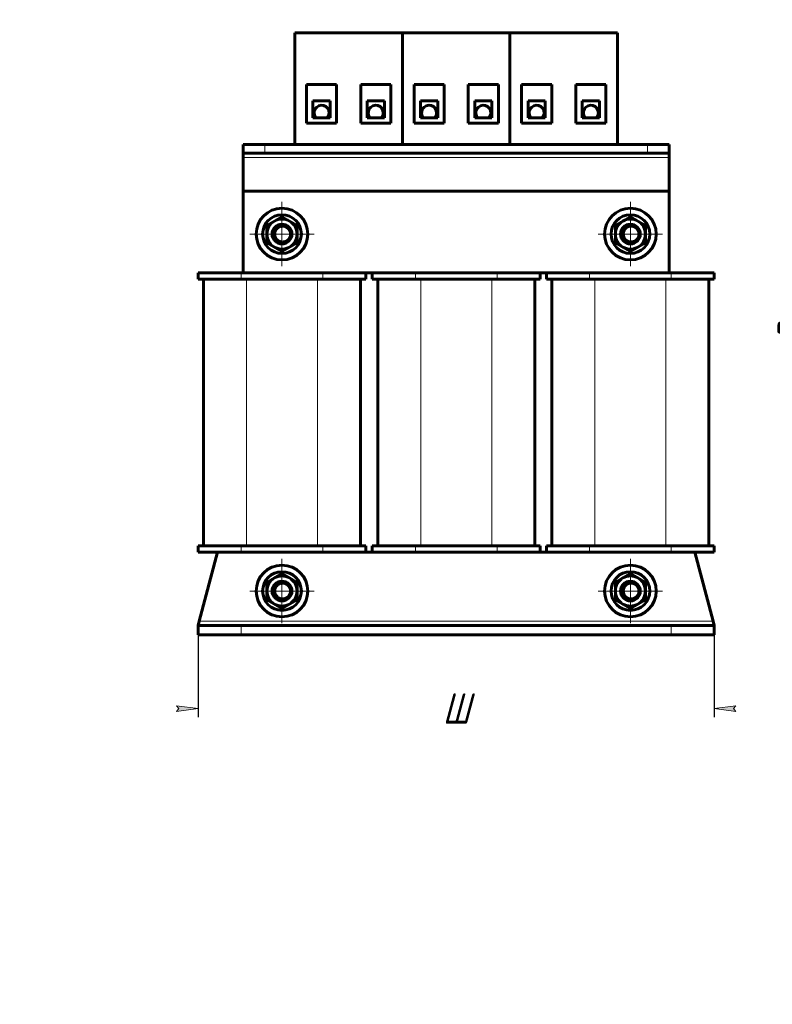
# Model space of a CAD drawing. Header units: millimetres. Extents: x 0 to 297, y 0 to 420.
# Tile 1 of 23: x 0 to 175, y 0 to 229. Entities that reach past the tile are written whole.
import ezdxf

# ---------------------------------------------------------------- set-up
doc = ezdxf.new("R2010")
doc.units = ezdxf.units.MM
for name, pattern in [('K5LT_AXLED', [12, 7.5, -1.5, 1.5, -1.5]), ('K5LT_BASIC', [0]), ('K5LT_THIN', [0])]:
    doc.linetypes.add(name, pattern=pattern)
doc.layers.add('Системный слой', color=7, linetype='Continuous')
doc.styles.add('KDIMTEXTSTYLE', font='GOST_AU.SHX', dxfattribs={"width": 0.96, "oblique": 15, "height": 5})
doc.dimstyles.new('KDIMSTYLE (1.00)', dxfattribs={"dimtxt": 5, "dimasz": 1, "dimexe": 2, "dimexo": 0, "dimgap": 1, "dimtad": 1, "dimtxsty": 'KDIMTEXTSTYLE', "dimsah": 1, "dimcen": 0, "dimdle": 1, "dimadec": 0, "dimazin": 0, "dimtfac": 0.667, "dimtmove": 0, "dimatfit": 3, "dimfxl": 1, "dimtvp": 1, "dimtolj": 1, "dimtzin": 0, "dimarcsym": 0})

# ---------------------------------------------------------------- blocks, each defined once
blk = doc.blocks.new('U0')
at = {"layer": 'Системный слой', "color": 150, "linetype": 'K5LT_BASIC', "lineweight": 60, "true_color": 0x0080ff}
for start, end in [(0, 223.2918075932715), (316.7081924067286, 0)]:
    blk.add_arc((70.18076132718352, 207.2992711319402), 1.75, start, end, dxfattribs=at)
blk = doc.blocks.new('U1')
at = {"layer": 'Системный слой', "color": 150, "linetype": 'K5LT_BASIC', "lineweight": 60, "true_color": 0x0080ff}
for start, end in [(0, 223.2918075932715), (316.7081924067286, 0)]:
    blk.add_arc((82.78076132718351, 207.2992711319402), 1.75, start, end, dxfattribs=at)
blk = doc.blocks.new('U2')
at = {"layer": 'Системный слой', "color": 150, "linetype": 'K5LT_BASIC', "lineweight": 60, "true_color": 0x0080ff}
for start, end in [(0, 223.2918075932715), (316.7081924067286, 0)]:
    blk.add_arc((95.18076132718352, 207.2992711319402), 1.75, start, end, dxfattribs=at)
blk = doc.blocks.new('U3')
at = {"layer": 'Системный слой', "color": 150, "linetype": 'K5LT_BASIC', "lineweight": 60, "true_color": 0x0080ff}
for start, end in [(0, 223.2918075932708), (316.7081924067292, 0)]:
    blk.add_arc((107.7807613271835, 207.2992711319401), 1.75, start, end, dxfattribs=at)
blk = doc.blocks.new('U4')
at = {"layer": 'Системный слой', "color": 150, "linetype": 'K5LT_BASIC', "lineweight": 60, "true_color": 0x0080ff}
for start, end in [(0, 223.2918075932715), (316.7081924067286, 0)]:
    blk.add_arc((120.1807613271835, 207.2992711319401), 1.75, start, end, dxfattribs=at)
blk = doc.blocks.new('U5')
at = {"layer": 'Системный слой', "color": 150, "linetype": 'K5LT_BASIC', "lineweight": 60, "true_color": 0x0080ff}
for start, end in [(0, 223.2918075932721), (316.708192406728, 0)]:
    blk.add_arc((132.7807613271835, 207.2992711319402), 1.75, start, end, dxfattribs=at)
blk = doc.blocks.new('U6')
at = {"layer": 'Системный слой', "color": 150, "linetype": 'K5LT_BASIC', "lineweight": 60, "true_color": 0x0080ff}
for p, q in [((140.2874785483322, 96.09927101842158), (140.342875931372, 96.5409554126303)), ((140.342875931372, 96.5409554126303), (140.5045850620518, 96.95574435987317)), ((140.5045850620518, 96.95574435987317), (140.7579145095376, 97.32211884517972)), ((140.3428769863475, 95.65758714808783), (140.2874785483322, 96.09927101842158)), ((140.5045865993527, 95.24279927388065), (140.3428769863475, 95.65758714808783)), ((140.7579145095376, 94.87642341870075), (140.5045865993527, 95.24279927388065))]:
    blk.add_line(p, q, dxfattribs=at)
blk = doc.blocks.new('U7')
at = {"layer": 'Системный слой', "color": 150, "linetype": 'K5LT_BASIC', "lineweight": 60, "true_color": 0x0080ff}
for p, q in [((140.2874785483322, 179.0992710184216), (140.342875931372, 179.5409554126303)), ((140.3428769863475, 178.6575871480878), (140.2874785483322, 179.0992710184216)), ((140.342875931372, 179.5409554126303), (140.5045850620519, 179.9557443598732)), ((140.5045865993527, 178.2427992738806), (140.3428769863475, 178.6575871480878)), ((140.5045850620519, 179.9557443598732), (140.7579145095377, 180.3221188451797)), ((140.7579145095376, 177.8764234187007), (140.5045865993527, 178.2427992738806))]:
    blk.add_line(p, q, dxfattribs=at)
blk = doc.blocks.new('U8')
at = {"layer": 'Системный слой', "color": 150, "linetype": 'K5LT_BASIC', "lineweight": 60, "true_color": 0x0080ff}
for p, q in [((81.98076132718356, 105.0992711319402), (80.4807613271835, 105.0992711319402)), ((122.4807613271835, 105.0992711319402), (120.9807613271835, 105.0992711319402))]:
    blk.add_line(p, q, dxfattribs=at)
blk = doc.blocks.new('U9')
at = {"layer": 'Системный слой', "color": 150, "linetype": 'K5LT_BASIC', "lineweight": 60, "true_color": 0x0080ff}
for p, q in [((59.28747854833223, 96.09927101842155), (59.34287593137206, 96.54095541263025)), ((59.34287593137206, 96.54095541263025), (59.50458506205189, 96.95574435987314)), ((59.50458506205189, 96.95574435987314), (59.75791450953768, 97.32211884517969)), ((59.34287698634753, 95.6575871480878), (59.28747854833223, 96.09927101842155)), ((59.50458659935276, 95.24279927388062), (59.34287698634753, 95.6575871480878)), ((59.75791450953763, 94.87642341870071), (59.50458659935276, 95.24279927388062))]:
    blk.add_line(p, q, dxfattribs=at)
blk = doc.blocks.new('U10')
at = {"layer": 'Системный слой', "color": 150, "linetype": 'K5LT_BASIC', "lineweight": 60, "true_color": 0x0080ff}
for p, q in [((59.2874785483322, 179.0992710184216), (59.34287593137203, 179.5409554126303)), ((59.34287698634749, 178.6575871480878), (59.2874785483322, 179.0992710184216)), ((59.34287593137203, 179.5409554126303), (59.50458506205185, 179.9557443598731)), ((59.50458659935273, 178.2427992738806), (59.34287698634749, 178.6575871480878)), ((59.50458506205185, 179.9557443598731), (59.75791450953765, 180.3221188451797)), ((59.7579145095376, 177.8764234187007), (59.50458659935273, 178.2427992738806))]:
    blk.add_line(p, q, dxfattribs=at)
blk = doc.blocks.new('KDIMARROW_01')
at = {"layer": 'Системный слой'}
blk.add_hatch(color=0, dxfattribs=at).paths.add_polyline_path([(0, 0), (-5, 0.658262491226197), (-4.5, 5.51091059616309e-16), (-5, -0.6582624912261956)])
at = {"layer": 'Системный слой', "color": 0, "linetype": 'K5LT_THIN', "lineweight": 18}
for p, q in [((-4.5, 5.51091059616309e-16), (-5, 0.658262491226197)), ((-5, 0.658262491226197), (0, 0)), ((0, 0), (-5, -0.6582624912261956)), ((-5, -0.6582624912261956), (-4.5, 5.51091059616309e-16)), ((0, 0), (-1, 0))]:
    blk.add_line(p, q, dxfattribs=at)
blk = doc.blocks.new('U11')
at = {"layer": 'Системный слой', "color": 30, "linetype": 'K5LT_AXLED', "lineweight": 18, "true_color": 0xff8000}
for q in [(60.9807613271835, 104.0992711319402), (52.9807613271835, 96.0992711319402), (68.9807613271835, 96.0992711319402), (60.9807613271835, 88.0992711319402)]:
    blk.add_line((60.9807613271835, 96.0992711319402), q, dxfattribs=at)
blk = doc.blocks.new('U12')
at = {"layer": 'Системный слой', "color": 30, "linetype": 'K5LT_AXLED', "lineweight": 18, "true_color": 0xff8000}
for q in [(60.98076132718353, 187.0992711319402), (52.98076132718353, 179.0992711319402), (68.98076132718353, 179.0992711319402), (60.98076132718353, 171.0992711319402)]:
    blk.add_line((60.98076132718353, 179.0992711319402), q, dxfattribs=at)
blk = doc.blocks.new('U13')
at = {"layer": 'Системный слой', "color": 30, "linetype": 'K5LT_AXLED', "lineweight": 18, "true_color": 0xff8000}
for q in [(141.9807613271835, 104.0992711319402), (133.9807613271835, 96.09927113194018), (149.9807613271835, 96.09927113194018), (141.9807613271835, 88.09927113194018)]:
    blk.add_line((141.9807613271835, 96.09927113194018), q, dxfattribs=at)
blk = doc.blocks.new('U14')
at = {"layer": 'Системный слой', "color": 30, "linetype": 'K5LT_AXLED', "lineweight": 18, "true_color": 0xff8000}
for q in [(141.9807613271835, 187.0992711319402), (133.9807613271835, 179.0992711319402), (149.9807613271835, 179.0992711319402), (141.9807613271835, 171.0992711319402)]:
    blk.add_line((141.9807613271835, 179.0992711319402), q, dxfattribs=at)

msp = doc.modelspace()

# ---------------------------------------------------------------- linework, layer by layer
at = {"layer": 'Системный слой', "color": 150, "linetype": 'K5LT_BASIC', "lineweight": 60, "true_color": 0x0080ff}
for p, q in [((63.98076132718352, 199.8992711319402), (63.98076132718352, 225.8992711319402)), ((63.98076132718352, 225.8992711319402), (88.98076132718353, 225.8992711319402)), ((88.98076132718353, 199.8992711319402), (88.98076132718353, 225.8992711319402)), ((88.98076132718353, 199.8992711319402), (88.98076132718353, 225.8992711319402)), ((88.98076132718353, 225.8992711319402), (113.9807613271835, 225.8992711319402)), ((113.9807613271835, 199.8992711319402), (113.9807613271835, 225.8992711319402)), ((113.9807613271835, 225.8992711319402), (138.9807613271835, 225.8992711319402)), ((113.9807613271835, 199.8992711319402), (113.9807613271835, 225.8992711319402)), ((138.9807613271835, 199.8992711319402), (138.9807613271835, 225.8992711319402)), ((73.68076132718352, 213.8992711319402), (66.68076132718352, 213.8992711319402)), ((66.68076132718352, 213.8992711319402), (66.68076132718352, 204.8992711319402)), ((73.68076132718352, 204.8992711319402), (73.68076132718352, 213.8992711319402)), ((79.28076132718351, 213.8992711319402), (79.28076132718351, 204.8992711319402)), ((86.28076132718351, 213.8992711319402), (79.28076132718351, 213.8992711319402)), ((86.28076132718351, 204.8992711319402), (86.28076132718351, 213.8992711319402)), ((98.68076132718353, 213.8992711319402), (91.68076132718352, 213.8992711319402)), ((91.68076132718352, 213.8992711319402), (91.68076132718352, 204.8992711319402)), ((98.68076132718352, 204.8992711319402), (98.68076132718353, 213.8992711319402)), ((104.2807613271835, 213.8992711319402), (104.2807613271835, 204.8992711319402)), ((111.2807613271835, 213.8992711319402), (104.2807613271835, 213.8992711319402)), ((111.2807613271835, 204.8992711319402), (111.2807613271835, 213.8992711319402)), ((123.6807613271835, 213.8992711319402), (116.6807613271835, 213.8992711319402)), ((116.6807613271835, 213.8992711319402), (116.6807613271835, 204.8992711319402)), ((123.6807613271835, 204.8992711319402), (123.6807613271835, 213.8992711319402)), ((129.2807613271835, 213.8992711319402), (129.2807613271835, 204.8992711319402)), ((136.2807613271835, 213.8992711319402), (129.2807613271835, 213.8992711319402)), ((136.2807613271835, 204.8992711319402), (136.2807613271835, 213.8992711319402)), ((68.18076132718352, 210.0992711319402), (68.18076132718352, 206.0992711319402)), ((72.1807613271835, 210.0992711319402), (68.18076132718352, 210.0992711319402)), ((72.18076132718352, 206.0992711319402), (72.1807613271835, 210.0992711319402)), ((84.78076132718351, 210.0992711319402), (80.78076132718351, 210.0992711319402)), ((80.78076132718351, 210.0992711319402), (80.78076132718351, 206.0992711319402)), ((84.78076132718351, 206.0992711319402), (84.78076132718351, 210.0992711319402)), ((93.18076132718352, 210.0992711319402), (93.18076132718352, 206.0992711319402)), ((97.18076132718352, 210.0992711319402), (93.18076132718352, 210.0992711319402)), ((97.18076132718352, 206.0992711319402), (97.18076132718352, 210.0992711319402)), ((109.7807613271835, 210.0992711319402), (105.7807613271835, 210.0992711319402)), ((105.7807613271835, 210.0992711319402), (105.7807613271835, 206.0992711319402)), ((109.7807613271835, 206.0992711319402), (109.7807613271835, 210.0992711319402)), ((118.1807613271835, 210.0992711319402), (118.1807613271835, 206.0992711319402)), ((122.1807613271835, 210.0992711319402), (118.1807613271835, 210.0992711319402)), ((122.1807613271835, 206.0992711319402), (122.1807613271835, 210.0992711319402)), ((134.7807613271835, 210.0992711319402), (130.7807613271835, 210.0992711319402)), ((130.7807613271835, 210.0992711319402), (130.7807613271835, 206.0992711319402)), ((134.7807613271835, 206.0992711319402), (134.7807613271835, 210.0992711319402)), ((68.57630042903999, 207.9979879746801), (68.18076130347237, 207.0897129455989)), ((68.18076132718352, 206.0992711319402), (72.18076132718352, 206.0992711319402)), ((71.78522222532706, 206.6005542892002), (71.56692149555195, 206.0992711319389)), ((81.0907584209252, 207.7535729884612), (80.78076132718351, 206.6003837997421)), ((80.78076132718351, 206.0992711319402), (84.78076132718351, 206.0992711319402)), ((84.47076423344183, 206.8449692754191), (84.27030774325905, 206.0992711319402)), ((93.18076132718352, 206.0992711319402), (97.18076132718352, 206.0992711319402)), ((93.45457196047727, 207.5869693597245), (93.20662225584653, 206.0992711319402)), ((96.90695069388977, 207.0115729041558), (96.75490039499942, 206.0992711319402)), ((105.7807613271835, 206.0992711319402), (109.7807613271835, 206.0992711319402)), ((106.0545788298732, 207.0115316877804), (106.2066222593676, 206.0992711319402)), ((109.5069537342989, 207.5869511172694), (109.7549003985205, 206.0992711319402)), ((118.1807613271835, 206.0992711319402), (122.1807613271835, 206.0992711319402)), ((118.4919018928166, 206.8407367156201), (118.6932137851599, 206.0992711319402)), ((121.8696207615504, 207.7578055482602), (122.1807613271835, 206.6118224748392)), ((130.7807613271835, 206.0992711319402), (134.7807613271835, 206.0992711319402)), ((131.1763184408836, 206.6005129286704), (131.3946011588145, 206.0992711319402)), ((134.3852287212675, 207.997973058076), (134.7807613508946, 207.0897129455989)), ((66.68076132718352, 204.8992711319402), (73.68076132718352, 204.8992711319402)), ((79.28076132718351, 204.8992711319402), (86.28076132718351, 204.8992711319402)), ((91.68076132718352, 204.8992711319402), (98.68076132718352, 204.8992711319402)), ((104.2807613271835, 204.8992711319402), (111.2807613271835, 204.8992711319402)), ((116.6807613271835, 204.8992711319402), (123.6807613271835, 204.8992711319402)), ((129.2807613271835, 204.8992711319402), (136.2807613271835, 204.8992711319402)), ((51.98076132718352, 197.8992711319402), (51.98076132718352, 199.8992711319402)), ((51.98076132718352, 199.8992711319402), (56.98076132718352, 199.8992711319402)), ((56.98076132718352, 199.8992711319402), (145.9807613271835, 199.8992711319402)), ((145.9807613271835, 199.8992711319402), (150.9807613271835, 199.8992711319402)), ((150.9807613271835, 197.8992711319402), (150.9807613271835, 199.8992711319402)), ((51.98076132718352, 196.8992711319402), (51.98076132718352, 197.8992711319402)), ((56.98076132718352, 197.8992711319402), (51.98076132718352, 197.8992711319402)), ((51.98076132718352, 189.0992711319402), (51.98076132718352, 196.8992711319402)), ((56.98076132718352, 197.8992711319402), (145.9807613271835, 197.8992711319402)), ((150.9807613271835, 197.8992711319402), (145.9807613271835, 197.8992711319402)), ((150.9807613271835, 197.8992711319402), (150.9807613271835, 196.8992711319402)), ((150.9807613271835, 196.8992711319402), (150.9807613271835, 189.0992711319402)), ((51.98076132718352, 189.0992711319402), (51.98076132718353, 170.0992711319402)), ((150.9807613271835, 189.0992711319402), (51.98076132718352, 189.0992711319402)), ((150.9807613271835, 170.0992711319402), (150.9807613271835, 189.0992711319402)), ((57.48076132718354, 181.1199970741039), (59.23076132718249, 182.1303600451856)), ((57.4807613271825, 179.0992711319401), (57.48076132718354, 181.1199970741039)), ((59.23076132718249, 182.1303600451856), (60.98076132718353, 183.1407230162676)), ((60.98076132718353, 183.1407230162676), (62.73076132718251, 182.1303600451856)), ((62.73076132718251, 182.1303600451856), (64.48076132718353, 181.1199970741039)), ((64.48076132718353, 181.1199970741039), (64.4807613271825, 179.09927113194)), ((138.4807613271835, 181.1199970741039), (140.2307613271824, 182.1303600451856)), ((138.4807613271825, 179.0992711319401), (138.4807613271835, 181.1199970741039)), ((140.2307613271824, 182.1303600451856), (141.9807613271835, 183.1407230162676)), ((141.9807613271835, 183.1407230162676), (143.7307613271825, 182.1303600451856)), ((143.7307613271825, 182.1303600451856), (145.4807613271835, 181.1199970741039)), ((145.4807613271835, 181.1199970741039), (145.4807613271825, 179.09927113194)), ((57.48076132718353, 177.0785451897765), (57.4807613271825, 179.0992711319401)), ((64.4807613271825, 179.09927113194), (64.48076132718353, 177.0785451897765)), ((138.4807613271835, 177.0785451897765), (138.4807613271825, 179.0992711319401)), ((145.4807613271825, 179.09927113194), (145.4807613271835, 177.0785451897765)), ((59.2307613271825, 176.0681822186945), (57.48076132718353, 177.0785451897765)), ((64.48076132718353, 177.0785451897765), (62.73076132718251, 176.0681822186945)), ((140.2307613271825, 176.0681822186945), (138.4807613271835, 177.0785451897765)), ((145.4807613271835, 177.0785451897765), (143.7307613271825, 176.0681822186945)), ((60.98076132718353, 175.0578192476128), (59.2307613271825, 176.0681822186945)), ((62.73076132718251, 176.0681822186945), (60.98076132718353, 175.0578192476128)), ((141.9807613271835, 175.0578192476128), (140.2307613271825, 176.0681822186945)), ((143.7307613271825, 176.0681822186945), (141.9807613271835, 175.0578192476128)), ((41.48076132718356, 168.5992711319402), (41.48076132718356, 170.0992711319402)), ((41.48076132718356, 170.0992711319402), (51.48076132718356, 170.0992711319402)), ((51.48076132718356, 170.0992711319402), (70.48076132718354, 170.0992711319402)), ((70.48076132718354, 170.0992711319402), (80.48076132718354, 170.0992711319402)), ((80.48076132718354, 168.5992711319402), (80.48076132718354, 170.0992711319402)), ((81.98076132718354, 170.0992711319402), (80.48076132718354, 170.0992711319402)), ((81.98076132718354, 168.5992711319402), (81.98076132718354, 170.0992711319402)), ((81.98076132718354, 170.0992711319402), (91.98076132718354, 170.0992711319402)), ((91.98076132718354, 170.0992711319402), (110.9807613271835, 170.0992711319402)), ((110.9807613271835, 170.0992711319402), (120.9807613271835, 170.0992711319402)), ((120.9807613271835, 168.5992711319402), (120.9807613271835, 170.0992711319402)), ((122.4807613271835, 170.0992711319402), (120.9807613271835, 170.0992711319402)), ((122.4807613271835, 168.5992711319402), (122.4807613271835, 170.0992711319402)), ((122.4807613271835, 170.0992711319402), (132.4807613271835, 170.0992711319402)), ((132.4807613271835, 170.0992711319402), (151.4807613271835, 170.0992711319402)), ((151.4807613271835, 170.0992711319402), (161.4807613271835, 170.0992711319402)), ((161.4807613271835, 168.5992711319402), (161.4807613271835, 170.0992711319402)), ((41.48076132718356, 168.5992711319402), (51.48076132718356, 168.5992711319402)), ((42.73076132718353, 106.5992711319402), (42.73076132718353, 168.5992711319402)), ((51.48076132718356, 168.5992711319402), (70.48076132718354, 168.5992711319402)), ((70.48076132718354, 168.5992711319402), (80.48076132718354, 168.5992711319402)), ((79.23076132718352, 106.5992711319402), (79.23076132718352, 168.5992711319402)), ((81.98076132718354, 168.5992711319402), (91.98076132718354, 168.5992711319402)), ((83.23076132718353, 106.5992711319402), (83.23076132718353, 168.5992711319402)), ((91.98076132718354, 168.5992711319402), (110.9807613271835, 168.5992711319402)), ((110.9807613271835, 168.5992711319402), (120.9807613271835, 168.5992711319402)), ((119.7307613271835, 106.5992711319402), (119.7307613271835, 168.5992711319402)), ((122.4807613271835, 168.5992711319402), (132.4807613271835, 168.5992711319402)), ((123.7307613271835, 106.5992711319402), (123.7307613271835, 168.5992711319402)), ((132.4807613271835, 168.5992711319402), (151.4807613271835, 168.5992711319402)), ((151.4807613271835, 168.5992711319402), (161.4807613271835, 168.5992711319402)), ((160.2307613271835, 106.5992711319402), (160.2307613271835, 168.5992711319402)), ((41.48076132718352, 105.0992711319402), (41.48076132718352, 106.5992711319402)), ((41.48076132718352, 106.5992711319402), (51.48076132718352, 106.5992711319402)), ((51.48076132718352, 106.5992711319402), (70.4807613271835, 106.5992711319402)), ((70.4807613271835, 106.5992711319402), (80.4807613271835, 106.5992711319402)), ((80.4807613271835, 105.0992711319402), (80.4807613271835, 106.5992711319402)), ((81.98076132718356, 105.0992711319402), (81.98076132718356, 106.5992711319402)), ((81.98076132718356, 106.5992711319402), (91.98076132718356, 106.5992711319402)), ((91.98076132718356, 106.5992711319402), (110.9807613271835, 106.5992711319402)), ((110.9807613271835, 106.5992711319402), (120.9807613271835, 106.5992711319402)), ((120.9807613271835, 105.0992711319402), (120.9807613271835, 106.5992711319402)), ((122.4807613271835, 105.0992711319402), (122.4807613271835, 106.5992711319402)), ((122.4807613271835, 106.5992711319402), (132.4807613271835, 106.5992711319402)), ((132.4807613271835, 106.5992711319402), (151.4807613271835, 106.5992711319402)), ((151.4807613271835, 106.5992711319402), (161.4807613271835, 106.5992711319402)), ((161.4807613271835, 105.0992711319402), (161.4807613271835, 106.5992711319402)), ((41.48076132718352, 105.0992711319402), (51.48076132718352, 105.0992711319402)), ((45.98076132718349, 105.0992711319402), (41.74546720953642, 89.09927113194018)), ((51.48076132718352, 105.0992711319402), (70.4807613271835, 105.0992711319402)), ((70.4807613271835, 105.0992711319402), (80.4807613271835, 105.0992711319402)), ((81.98076132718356, 105.0992711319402), (91.98076132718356, 105.0992711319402)), ((91.98076132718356, 105.0992711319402), (110.9807613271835, 105.0992711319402)), ((110.9807613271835, 105.0992711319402), (120.9807613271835, 105.0992711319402)), ((122.4807613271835, 105.0992711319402), (132.4807613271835, 105.0992711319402)), ((132.4807613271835, 105.0992711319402), (151.4807613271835, 105.0992711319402)), ((151.4807613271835, 105.0992711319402), (161.4807613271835, 105.0992711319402)), ((161.2160554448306, 89.09927113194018), (156.9807613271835, 105.0992711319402)), ((57.48076132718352, 98.11999707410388), (59.23076132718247, 99.1303600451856)), ((59.23076132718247, 99.1303600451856), (60.98076132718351, 100.1407230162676)), ((60.98076132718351, 100.1407230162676), (62.73076132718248, 99.1303600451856)), ((62.73076132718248, 99.1303600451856), (64.4807613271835, 98.11999707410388)), ((138.4807613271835, 98.11999707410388), (140.2307613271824, 99.1303600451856)), ((140.2307613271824, 99.1303600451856), (141.9807613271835, 100.1407230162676)), ((141.9807613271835, 100.1407230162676), (143.7307613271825, 99.1303600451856)), ((143.7307613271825, 99.1303600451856), (145.4807613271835, 98.11999707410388)), ((57.48076132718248, 96.09927113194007), (57.48076132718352, 98.11999707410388)), ((64.4807613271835, 98.11999707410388), (64.48076132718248, 96.09927113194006)), ((138.4807613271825, 96.09927113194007), (138.4807613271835, 98.11999707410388)), ((145.4807613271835, 98.11999707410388), (145.4807613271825, 96.09927113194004)), ((57.48076132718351, 94.0785451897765), (57.48076132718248, 96.09927113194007)), ((59.23076132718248, 93.06818221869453), (57.48076132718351, 94.0785451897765)), ((64.4807613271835, 94.0785451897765), (62.73076132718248, 93.06818221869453)), ((64.48076132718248, 96.09927113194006), (64.4807613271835, 94.0785451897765)), ((138.4807613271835, 94.07854518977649), (138.4807613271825, 96.09927113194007)), ((140.2307613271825, 93.06818221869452), (138.4807613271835, 94.07854518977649)), ((145.4807613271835, 94.07854518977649), (143.7307613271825, 93.06818221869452)), ((145.4807613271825, 96.09927113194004), (145.4807613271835, 94.07854518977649)), ((60.98076132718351, 92.05781924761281), (59.23076132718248, 93.06818221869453)), ((62.73076132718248, 93.06818221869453), (60.98076132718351, 92.05781924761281)), ((141.9807613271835, 92.0578192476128), (140.2307613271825, 93.06818221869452)), ((143.7307613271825, 93.06818221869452), (141.9807613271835, 92.0578192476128)), ((41.74546720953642, 89.09927113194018), (41.48076132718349, 88.09927113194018)), ((41.48076132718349, 85.8992711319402), (41.48076132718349, 88.09927113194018)), ((41.48076132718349, 88.09927113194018), (51.48076132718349, 88.09927113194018)), ((51.48076132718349, 88.09927113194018), (151.4807613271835, 88.09927113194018)), ((151.4807613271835, 88.09927113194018), (161.4807613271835, 88.09927113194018)), ((161.2160554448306, 89.09927113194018), (161.4807613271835, 88.09927113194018)), ((161.4807613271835, 85.8992711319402), (161.4807613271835, 88.09927113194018)), ((41.48076132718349, 85.8992711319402), (51.48076132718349, 85.8992711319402)), ((51.48076132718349, 85.8992711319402), (151.4807613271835, 85.8992711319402)), ((151.4807613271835, 85.8992711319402), (161.4807613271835, 85.8992711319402))]:
    msp.add_line(p, q, dxfattribs=at)
at = {"layer": 'Системный слой', "color": 7, "linetype": 'K5LT_THIN', "lineweight": 18}
for p, q in [((56.98076132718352, 197.8992711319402), (56.98076132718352, 199.8992711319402)), ((145.9807613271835, 197.8992711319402), (145.9807613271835, 199.8992711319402)), ((150.9807613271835, 196.8992711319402), (51.98076132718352, 196.8992711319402)), ((51.48076132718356, 168.5992711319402), (51.48076132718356, 170.0992711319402)), ((70.48076132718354, 168.5992711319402), (70.48076132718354, 170.0992711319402)), ((91.98076132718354, 168.5992711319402), (91.98076132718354, 170.0992711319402)), ((110.9807613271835, 168.5992711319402), (110.9807613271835, 170.0992711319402)), ((132.4807613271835, 168.5992711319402), (132.4807613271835, 170.0992711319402)), ((151.4807613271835, 168.5992711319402), (151.4807613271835, 170.0992711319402)), ((52.73076132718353, 106.5992711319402), (52.73076132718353, 168.5992711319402)), ((69.23076132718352, 106.5992711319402), (69.23076132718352, 168.5992711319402)), ((93.23076132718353, 106.5992711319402), (93.23076132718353, 168.5992711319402)), ((109.7307613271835, 106.5992711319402), (109.7307613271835, 168.5992711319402)), ((133.7307613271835, 106.5992711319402), (133.7307613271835, 168.5992711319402)), ((150.2307613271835, 106.5992711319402), (150.2307613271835, 168.5992711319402)), ((51.48076132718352, 105.0992711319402), (51.48076132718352, 106.5992711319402)), ((70.4807613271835, 105.0992711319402), (70.4807613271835, 106.5992711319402)), ((91.98076132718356, 105.0992711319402), (91.98076132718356, 106.5992711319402)), ((110.9807613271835, 105.0992711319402), (110.9807613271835, 106.5992711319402)), ((132.4807613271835, 105.0992711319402), (132.4807613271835, 106.5992711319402)), ((151.4807613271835, 105.0992711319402), (151.4807613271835, 106.5992711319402)), ((161.2160554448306, 89.09927113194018), (41.74546720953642, 89.09927113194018)), ((51.48076132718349, 85.8992711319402), (51.48076132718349, 88.09927113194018)), ((151.4807613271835, 85.8992711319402), (151.4807613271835, 88.09927113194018))]:
    msp.add_line(p, q, dxfattribs=at)
at = {"layer": 'Системный слой', "color": 150, "linetype": 'K5LT_BASIC', "lineweight": 60, "true_color": 0x0080ff}
for centre, radius in [((60.98076132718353, 179.0992711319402), 6), ((60.98076132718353, 179.0992711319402), 4.5), ((141.9807613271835, 179.0992711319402), 6), ((141.9807613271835, 179.0992711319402), 4.5), ((60.98076132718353, 179.0992711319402), 2.3), ((141.9807613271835, 179.0992711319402), 2.3), ((60.9807613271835, 96.0992711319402), 6), ((141.9807613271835, 96.09927113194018), 6), ((60.9807613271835, 96.0992711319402), 4.5), ((141.9807613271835, 96.09927113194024), 4.5), ((60.98076132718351, 96.09927113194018), 2.3), ((141.9807613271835, 96.09927113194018), 2.3)]:
    msp.add_circle(centre, radius, dxfattribs=at)
for centre, radius, start, end in [((60.9807613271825, 179.09927113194), 3.5, 120.0000000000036, 179.9999999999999), ((60.98076132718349, 179.0992711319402), 2, 22.50003147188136, 337.4999685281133), ((60.9807613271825, 179.09927113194), 3.5, 59.99999999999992, 120.0000000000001), ((60.9807613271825, 179.09927113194), 3.5, 0, 59.99999999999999), ((141.9807613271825, 179.09927113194), 3.5, 120.0000000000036, 179.9999999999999), ((141.9807613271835, 179.0992711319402), 2, 22.50003147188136, 337.4999685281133), ((141.9807613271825, 179.09927113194), 3.5, 59.99999999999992, 120.0000000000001), ((141.9807613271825, 179.09927113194), 3.5, 0, 59.99999999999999), ((60.9807613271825, 179.09927113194), 3.5, 180, 240), ((60.9807613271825, 179.09927113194), 3.5, 300.0000000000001, 0), ((60.98076132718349, 179.0992711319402), 2, 337.4999685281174, 22.50003147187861), ((141.9807613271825, 179.09927113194), 3.5, 180, 240), ((141.9807613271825, 179.09927113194), 3.5, 300.0000000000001, 0), ((141.9807613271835, 179.0992711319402), 2, 337.4999685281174, 22.50003147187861), ((60.9807613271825, 179.09927113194), 3.5, 239.9999999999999, 300.0000000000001), ((141.9807613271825, 179.09927113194), 3.5, 239.9999999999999, 300.0000000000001), ((60.98076132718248, 96.09927113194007), 3.5, 120.0000000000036, 179.9999999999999), ((60.98076132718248, 96.09927113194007), 3.5, 59.99999999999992, 120.0000000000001), ((60.98076132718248, 96.09927113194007), 3.5, 0, 59.99999999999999), ((141.9807613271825, 96.09927113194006), 3.5, 120.0000000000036, 179.9999999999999), ((141.9807613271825, 96.09927113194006), 3.5, 59.99999999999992, 120.0000000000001), ((141.9807613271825, 96.09927113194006), 3.5, 0, 59.99999999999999), ((60.98076132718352, 96.09927113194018), 2, 22.50003147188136, 337.4999685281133), ((60.98076132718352, 96.09927113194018), 2, 337.4999685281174, 22.50003147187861), ((141.9807613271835, 96.09927113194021), 2, 22.50003147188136, 337.4999685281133), ((141.9807613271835, 96.09927113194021), 2, 337.4999685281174, 22.50003147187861), ((60.98076132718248, 96.09927113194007), 3.5, 180, 240), ((60.98076132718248, 96.09927113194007), 3.5, 300.0000000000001, 0), ((141.9807613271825, 96.09927113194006), 3.5, 180, 240), ((141.9807613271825, 96.09927113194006), 3.5, 300.0000000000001, 0), ((60.98076132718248, 96.09927113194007), 3.5, 239.9999999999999, 300.0000000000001), ((141.9807613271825, 96.09927113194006), 3.5, 239.9999999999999, 300.0000000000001)]:
    msp.add_arc(centre, radius, start, end, dxfattribs=at)
at = {"layer": 'Системный слой', "color": 7, "linetype": 'K5LT_THIN', "lineweight": 18}
for centre in [(60.98076132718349, 179.0992711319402), (141.9807613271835, 179.0992711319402), (60.98076132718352, 96.09927113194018), (141.9807613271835, 96.09927113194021)]:
    msp.add_arc(centre, 1.7293671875, 134.9999788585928, 225.0000209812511, dxfattribs=at)
at = {"layer": 'Системный слой', "color": 150, "linetype": 'K5LT_BASIC', "lineweight": 60, "true_color": 0x0080ff}
for points, knots in [([(59.75791450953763, 180.3221188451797), (59.79839677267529, 180.3696368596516), (59.88711836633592, 180.4629171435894), (60.00686289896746, 180.5637313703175), (60.12846200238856, 180.6504446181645), (60.25494424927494, 180.7277561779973), (60.41584061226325, 180.8048558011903), (60.58483288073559, 180.8653924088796), (60.75222910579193, 180.9079160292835), (60.90374339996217, 180.9314274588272), (61.03840062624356, 180.9415103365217), (61.15480699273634, 180.9429058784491), (61.27161131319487, 180.9369018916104), (61.38833815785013, 180.9234379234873), (61.5045245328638, 180.9025847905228), (61.61968724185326, 180.8742900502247), (61.75227034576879, 180.8326391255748), (61.9007011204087, 180.7728579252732), (62.06139005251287, 180.6896525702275), (62.18926697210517, 180.6071660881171), (62.31889490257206, 180.5099088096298), (62.45012284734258, 180.3942417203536), (62.5817944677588, 180.2493083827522), (62.69345300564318, 180.1001067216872), (62.77032363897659, 179.9765475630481), (62.81418094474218, 179.8934755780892), (62.828519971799, 179.864639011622)], [0, 0, 0, 0, 1.734167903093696, 3.571623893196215, 4.341886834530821, 5.882412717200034, 7.685621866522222, 9.291248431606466, 10.86403634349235, 12.4787705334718, 13.54630282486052, 14.61383511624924, 15.7115185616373, 16.79412656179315, 17.87673456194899, 18.98949604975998, 20.08718092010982, 21.73584106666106, 23.43049547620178, 25.10868088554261, 25.95900989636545, 27.93163802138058, 29.96138651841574, 31.39080718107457, 33.10520545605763, 34, 34, 34, 34]), ([(140.7579145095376, 180.3221188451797), (140.7983967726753, 180.3696368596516), (140.8871183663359, 180.4629171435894), (141.0068628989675, 180.5637313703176), (141.1284620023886, 180.6504446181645), (141.254944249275, 180.7277561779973), (141.4158406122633, 180.8048558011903), (141.5848328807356, 180.8653924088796), (141.7522291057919, 180.9079160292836), (141.9037433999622, 180.9314274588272), (142.0384006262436, 180.9415103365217), (142.1548069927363, 180.9429058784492), (142.2716113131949, 180.9369018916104), (142.3883381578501, 180.9234379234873), (142.5045245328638, 180.9025847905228), (142.6196872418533, 180.8742900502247), (142.7522703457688, 180.8326391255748), (142.9007011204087, 180.7728579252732), (143.0613900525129, 180.6896525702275), (143.1892669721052, 180.6071660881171), (143.3188949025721, 180.5099088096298), (143.4501228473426, 180.3942417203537), (143.5817944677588, 180.2493083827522), (143.6934530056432, 180.1001067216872), (143.7703236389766, 179.9765475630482), (143.8141809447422, 179.8934755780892), (143.828519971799, 179.864639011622)], [0, 0, 0, 0, 1.734167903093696, 3.571623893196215, 4.341886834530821, 5.882412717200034, 7.685621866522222, 9.291248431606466, 10.86403634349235, 12.4787705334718, 13.54630282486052, 14.61383511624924, 15.7115185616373, 16.79412656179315, 17.87673456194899, 18.98949604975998, 20.08718092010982, 21.73584106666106, 23.43049547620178, 25.10868088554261, 25.95900989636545, 27.93163802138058, 29.96138651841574, 31.39080718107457, 33.10520545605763, 34, 34, 34, 34]), ([(62.82851997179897, 178.3339032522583), (62.8259751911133, 178.3287863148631), (62.8193008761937, 178.3155093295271), (62.80460344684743, 178.2870689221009), (62.77572192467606, 178.2337949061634), (62.71385716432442, 178.1295464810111), (62.61522900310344, 177.9897255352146), (62.47778115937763, 177.8325316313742), (62.33082807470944, 177.6968038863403), (62.20006355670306, 177.5988707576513), (62.0723831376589, 177.5167193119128), (61.93129883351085, 177.4395168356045), (61.75596611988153, 177.3657908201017), (61.57553971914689, 177.3108896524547), (61.43996361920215, 177.283320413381), (61.3040464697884, 177.264537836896), (61.18728848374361, 177.2558491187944), (61.05125631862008, 177.2565014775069), (60.93541530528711, 177.2643894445), (60.8204844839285, 177.2795713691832), (60.7065742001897, 177.302068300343), (60.57507804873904, 177.336921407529), (60.42676020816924, 177.3894008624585), (60.26245378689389, 177.4666102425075), (60.11334988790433, 177.5566003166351), (59.97003614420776, 177.6633486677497), (59.85472400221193, 177.7685047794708), (59.78402393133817, 177.8457836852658), (59.75791450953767, 177.8764234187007)], [0, 0, 0, 0, 0.1681580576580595, 0.4372109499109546, 0.9416851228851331, 1.95063346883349, 4.002161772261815, 5.968085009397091, 8.085267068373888, 9.877824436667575, 10.76865997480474, 12.55033105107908, 14.60356197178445, 16.35541981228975, 18.09198719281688, 18.6690230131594, 20.39099741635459, 21.53252095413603, 22.66872362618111, 23.8049262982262, 24.94112897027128, 26.0826523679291, 27.80466936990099, 29.56393088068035, 31.41625294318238, 32.92058096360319, 34.81581742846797, 36, 36, 36, 36]), ([(143.828519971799, 178.3339032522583), (143.8259751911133, 178.3287863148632), (143.8193008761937, 178.3155093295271), (143.8046034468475, 178.2870689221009), (143.775721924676, 178.2337949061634), (143.7138571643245, 178.1295464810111), (143.6152290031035, 177.9897255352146), (143.4777811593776, 177.8325316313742), (143.3308280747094, 177.6968038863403), (143.2000635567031, 177.5988707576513), (143.0723831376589, 177.5167193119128), (142.9312988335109, 177.4395168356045), (142.7559661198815, 177.3657908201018), (142.5755397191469, 177.3108896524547), (142.4399636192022, 177.283320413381), (142.3040464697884, 177.264537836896), (142.1872884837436, 177.2558491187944), (142.0512563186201, 177.256501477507), (141.9354153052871, 177.2643894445), (141.8204844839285, 177.2795713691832), (141.7065742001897, 177.302068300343), (141.5750780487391, 177.336921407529), (141.4267602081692, 177.3894008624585), (141.2624537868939, 177.4666102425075), (141.1133498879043, 177.5566003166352), (140.9700361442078, 177.6633486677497), (140.8547240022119, 177.7685047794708), (140.7840239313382, 177.8457836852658), (140.7579145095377, 177.8764234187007)], [0, 0, 0, 0, 0.1681580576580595, 0.4372109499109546, 0.9416851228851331, 1.95063346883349, 4.002161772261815, 5.968085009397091, 8.085267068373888, 9.877824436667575, 10.76865997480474, 12.55033105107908, 14.60356197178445, 16.35541981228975, 18.09198719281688, 18.6690230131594, 20.39099741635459, 21.53252095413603, 22.66872362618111, 23.8049262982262, 24.94112897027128, 26.0826523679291, 27.80466936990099, 29.56393088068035, 31.41625294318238, 32.92058096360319, 34.81581742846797, 36, 36, 36, 36]), ([(59.75791450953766, 97.32211884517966), (59.79839677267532, 97.36963685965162), (59.88711836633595, 97.46291714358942), (60.00686289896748, 97.5637313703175), (60.12846200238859, 97.65044461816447), (60.25494424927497, 97.72775617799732), (60.41584061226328, 97.80485580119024), (60.58483288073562, 97.86539240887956), (60.75222910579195, 97.90791602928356), (60.9037433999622, 97.93142745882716), (61.03840062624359, 97.94151033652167), (61.15480699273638, 97.94290587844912), (61.2716113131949, 97.93690189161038), (61.38833815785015, 97.9234379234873), (61.50452453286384, 97.9025847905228), (61.61968724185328, 97.87429005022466), (61.75227034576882, 97.83263912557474), (61.90070112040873, 97.77285792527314), (62.0613900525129, 97.68965257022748), (62.1892669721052, 97.60716608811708), (62.31889490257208, 97.50990880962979), (62.45012284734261, 97.39424172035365), (62.58179446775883, 97.24930838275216), (62.69345300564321, 97.10010672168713), (62.77032363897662, 96.97654756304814), (62.8141809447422, 96.89347557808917), (62.82851997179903, 96.86463901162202)], [0, 0, 0, 0, 1.734167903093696, 3.571623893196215, 4.341886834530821, 5.882412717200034, 7.685621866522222, 9.291248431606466, 10.86403634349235, 12.4787705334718, 13.54630282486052, 14.61383511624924, 15.7115185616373, 16.79412656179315, 17.87673456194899, 18.98949604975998, 20.08718092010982, 21.73584106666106, 23.43049547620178, 25.10868088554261, 25.95900989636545, 27.93163802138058, 29.96138651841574, 31.39080718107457, 33.10520545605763, 34, 34, 34, 34]), ([(140.7579145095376, 97.32211884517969), (140.7983967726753, 97.36963685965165), (140.8871183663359, 97.46291714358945), (141.0068628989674, 97.56373137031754), (141.1284620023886, 97.6504446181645), (141.2549442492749, 97.72775617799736), (141.4158406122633, 97.80485580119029), (141.5848328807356, 97.86539240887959), (141.7522291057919, 97.9079160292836), (141.9037433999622, 97.93142745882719), (142.0384006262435, 97.94151033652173), (142.1548069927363, 97.94290587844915), (142.2716113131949, 97.93690189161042), (142.3883381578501, 97.92343792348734), (142.5045245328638, 97.90258479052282), (142.6196872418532, 97.87429005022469), (142.7522703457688, 97.83263912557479), (142.9007011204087, 97.77285792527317), (143.0613900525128, 97.68965257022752), (143.1892669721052, 97.60716608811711), (143.318894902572, 97.50990880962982), (143.4501228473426, 97.39424172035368), (143.5817944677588, 97.24930838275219), (143.6934530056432, 97.10010672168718), (143.7703236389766, 96.97654756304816), (143.8141809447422, 96.89347557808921), (143.828519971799, 96.86463901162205)], [0, 0, 0, 0, 1.734167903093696, 3.571623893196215, 4.341886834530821, 5.882412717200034, 7.685621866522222, 9.291248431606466, 10.86403634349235, 12.4787705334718, 13.54630282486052, 14.61383511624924, 15.7115185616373, 16.79412656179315, 17.87673456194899, 18.98949604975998, 20.08718092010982, 21.73584106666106, 23.43049547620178, 25.10868088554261, 25.95900989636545, 27.93163802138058, 29.96138651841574, 31.39080718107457, 33.10520545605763, 34, 34, 34, 34]), ([(62.828519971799, 95.33390325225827), (62.82597519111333, 95.32878631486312), (62.81930087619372, 95.31550932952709), (62.80460344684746, 95.28706892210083), (62.77572192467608, 95.23379490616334), (62.71385716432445, 95.12954648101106), (62.61522900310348, 94.98972553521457), (62.47778115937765, 94.83253163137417), (62.33082807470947, 94.69680388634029), (62.20006355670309, 94.5988707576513), (62.07238313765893, 94.51671931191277), (61.93129883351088, 94.4395168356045), (61.75596611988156, 94.36579082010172), (61.57553971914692, 94.31088965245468), (61.43996361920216, 94.283320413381), (61.30404646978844, 94.26453783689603), (61.18728848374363, 94.25584911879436), (61.0512563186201, 94.25650147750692), (60.93541530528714, 94.26438944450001), (60.82048448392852, 94.27957136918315), (60.70657420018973, 94.30206830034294), (60.57507804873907, 94.33692140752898), (60.42676020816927, 94.38940086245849), (60.26245378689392, 94.46661024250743), (60.11334988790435, 94.55660031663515), (59.97003614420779, 94.66334866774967), (59.85472400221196, 94.76850477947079), (59.7840239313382, 94.84578368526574), (59.7579145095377, 94.87642341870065)], [0, 0, 0, 0, 0.1681580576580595, 0.4372109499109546, 0.9416851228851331, 1.95063346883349, 4.002161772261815, 5.968085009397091, 8.085267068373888, 9.877824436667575, 10.76865997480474, 12.55033105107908, 14.60356197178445, 16.35541981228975, 18.09198719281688, 18.6690230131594, 20.39099741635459, 21.53252095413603, 22.66872362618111, 23.8049262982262, 24.94112897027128, 26.0826523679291, 27.80466936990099, 29.56393088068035, 31.41625294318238, 32.92058096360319, 34.81581742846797, 36, 36, 36, 36]), ([(143.828519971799, 95.3339032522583), (143.8259751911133, 95.32878631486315), (143.8193008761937, 95.31550932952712), (143.8046034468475, 95.28706892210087), (143.775721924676, 95.23379490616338), (143.7138571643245, 95.12954648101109), (143.6152290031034, 94.9897255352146), (143.4777811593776, 94.8325316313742), (143.3308280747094, 94.69680388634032), (143.2000635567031, 94.59887075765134), (143.0723831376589, 94.51671931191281), (142.9312988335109, 94.43951683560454), (142.7559661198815, 94.36579082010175), (142.5755397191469, 94.31088965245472), (142.4399636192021, 94.28332041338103), (142.3040464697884, 94.26453783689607), (142.1872884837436, 94.2558491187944), (142.0512563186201, 94.25650147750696), (141.9354153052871, 94.26438944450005), (141.8204844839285, 94.27957136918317), (141.7065742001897, 94.30206830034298), (141.5750780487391, 94.336921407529), (141.4267602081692, 94.38940086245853), (141.2624537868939, 94.46661024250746), (141.1133498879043, 94.55660031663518), (140.9700361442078, 94.66334866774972), (140.8547240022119, 94.76850477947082), (140.7840239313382, 94.84578368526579), (140.7579145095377, 94.87642341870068)], [0, 0, 0, 0, 0.1681580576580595, 0.4372109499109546, 0.9416851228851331, 1.95063346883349, 4.002161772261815, 5.968085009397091, 8.085267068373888, 9.877824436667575, 10.76865997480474, 12.55033105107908, 14.60356197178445, 16.35541981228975, 18.09198719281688, 18.6690230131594, 20.39099741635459, 21.53252095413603, 22.66872362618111, 23.8049262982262, 24.94112897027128, 26.0826523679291, 27.80466936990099, 29.56393088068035, 31.41625294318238, 32.92058096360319, 34.81581742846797, 36, 36, 36, 36])]:
    msp.add_open_spline(points, degree=3, knots=knots, dxfattribs=at)

# ---------------------------------------------------------------- block references
at = {"layer": 'Системный слой'}
for name in ['U0', 'U1', 'U2', 'U3', 'U4', 'U5', 'U12', 'U14', 'U10', 'U7', 'U11', 'U8', 'U13', 'U9', 'U6']:
    msp.add_blockref(name, (0, 0), dxfattribs=at)

# ---------------------------------------------------------------- dimensions: what is measured, and where the dimension line sits
at = {"layer": 'Системный слой', "color": 7}
msp.add_linear_dim(base=(179.6448996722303, 225.8992711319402), p1=(195.4485560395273, 85.89927113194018), p2=(211.9485560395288, 225.8992711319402), angle=90, location=(179.6448996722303, 155.8992711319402), text='\\H7.0;\\W0.965;\\Q15;\\H7.0;\\W0.965;\\Q15;\\Q15;В\\Q15;\\H5.00;', dimstyle='KDIMSTYLE (1.00)', override={"dimexo": 0, "dimblk1": 'KDIMARROW_01', "dimblk2": 'KDIMARROW_01', "dimse1": 0, "dimse2": 0, "dimclrt": 7, "dimtolj": 1}, dxfattribs=at).render()
msp.add_linear_dim(base=(41.48076132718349, 68.77053125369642), p1=(161.4807613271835, 85.8992711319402), p2=(41.48076132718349, 85.8992711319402), location=(101.4807613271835, 68.77053125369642), text='\\H7.0;\\W0.965;\\Q15;\\H7.0;\\W0.965;\\Q15;\\Q15;Ш', dimstyle='KDIMSTYLE (1.00)', override={"dimexo": 0, "dimblk1": 'KDIMARROW_01', "dimblk2": 'KDIMARROW_01', "dimse1": 0, "dimse2": 0, "dimclrt": 7, "dimtolj": 1}, dxfattribs=at).render()

doc.saveas('drawing.dxf')
